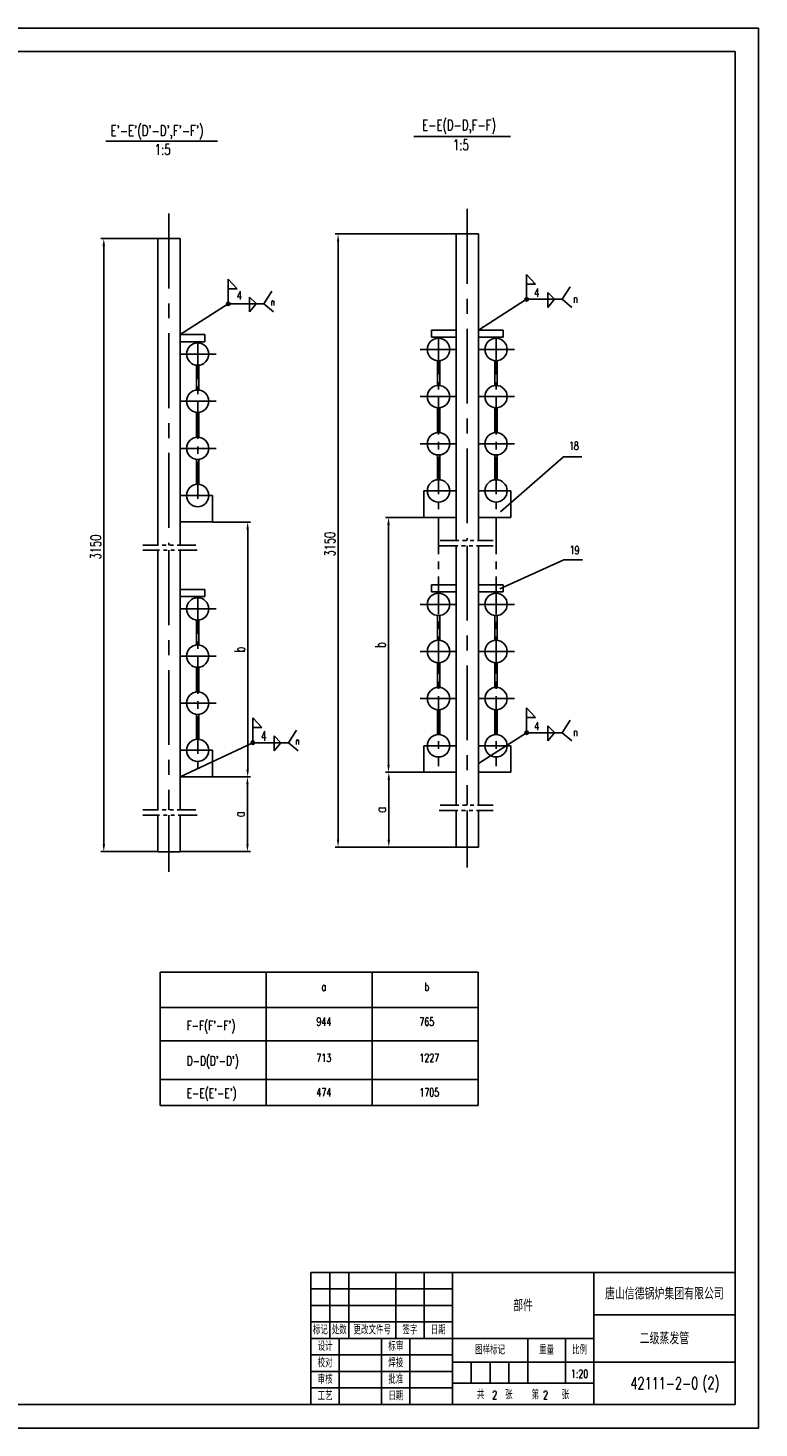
# Model space of a CAD drawing. Header units: millimetres. Extents: x 0 to 23783, y 0 to 11880.
# Tile 4 of 4: x 17578 to 23783, y 0 to 11880. Entities that reach past the tile are written whole.
import ezdxf
from ezdxf.enums import TextEntityAlignment as Align

# ---------------------------------------------------------------- set-up
doc = ezdxf.new("R2010")
doc.units = ezdxf.units.MM
doc.linetypes.add('CENTER', pattern=[50.8, 31.75, -6.35, 6.35, -6.35])
doc.linetypes.add('PHANTOM', pattern=[63.5, 31.75, -6.35, 6.35, -6.35, 6.35, -6.35])
doc.layers.get('Defpoints').update_dxf_attribs({"color": 5})
for name, color, linetype in [('双点画线', 6, 'PHANTOM'), ('文本', 4, 'Continuous'), ('标注', 4, 'Continuous'), ('点画线', 2, 'CENTER'), ('细实线', 4, 'Continuous')]:
    doc.layers.add(name, color=color, linetype=linetype)
doc.styles.get("Standard").update_dxf_attribs({"font": 'romans.shx', "width": 0.7, "bigfont": 'hzdx.shx'})
doc.dimstyles.get("Standard").update_dxf_attribs({"dimscale": 20, "dimtxt": 3.5, "dimasz": 2.5, "dimexe": 1, "dimexo": 0, "dimgap": 1, "dimtad": 1, "dimdec": 0, "dimzin": 12, "dimdsep": 46, "dimtxsty": 'Standard', "dimcen": 0, "dimclrt": 256, "dimadec": 1, "dimazin": 3, "dimtfac": 1, "dimtdec": 0, "dimtmove": 0, "dimatfit": 3, "dimfxl": 0, "dimlwd": -1, "dimlwe": -1, "dimarcsym": 0})
doc.dimstyles.new('STANDARD$0', dxfattribs={"dimscale": 25, "dimtxt": 3.5, "dimasz": 2.5, "dimexe": 1, "dimexo": 0, "dimgap": 1, "dimtad": 1, "dimdec": 0, "dimdsep": 46, "dimtxsty": 'Standard', "dimcen": 2.5, "dimclrd": 256, "dimclre": 256, "dimclrt": 256, "dimadec": 0, "dimazin": 0, "dimtfac": 10, "dimtdec": 0, "dimtmove": 0, "dimatfit": 3, "dimfxl": 0, "dimtolj": 1, "dimtzin": 0, "dimarcsym": 0})

# ---------------------------------------------------------------- blocks, each defined once
blk = doc.blocks.new('*D6')
at = {"layer": 'Defpoints', "color": 0}
for p in [(21212, 10132), (20210, 4929), (21212, 4929)]:
    blk.add_point(p, dxfattribs=at)
at = {"layer": '标注', "lineweight": -2}
for p, q in [((21212, 10132), (20185, 10132)), ((20210, 10070), (20210, 4992)), ((21212, 4929), (20185, 4929))]:
    blk.add_line(p, q, dxfattribs=at)
at = {"layer": '标注'}
for points in [[(20200, 10070), (20220, 10070), (20210, 10132)], [(20200, 4992), (20220, 4992), (20210, 4929)]]:
    blk.add_solid(points, dxfattribs=at)
at = {"layer": '标注', "insert": (20141, 7500), "char_height": 87.5, "attachment_point": 5, "rotation": 90}
blk.add_mtext('\\A1;3150', dxfattribs=at)
blk = doc.blocks.new('*D7')
at = {"layer": 'Defpoints', "color": 0, "ltscale": 20}
for p in [(18679, 10093), (18221, 4891), (18679, 4891)]:
    blk.add_point(p, dxfattribs=at)
at = {"layer": '标注', "lineweight": -2, "ltscale": 20}
for p, q in [((18679, 10093), (18196, 10093)), ((18221, 10031), (18221, 4953)), ((18679, 4891), (18196, 4891))]:
    blk.add_line(p, q, dxfattribs=at)
at = {"layer": '标注', "ltscale": 20}
for points in [[(18211, 10031), (18232, 10031), (18221, 10093)], [(18211, 4953), (18232, 4953), (18221, 4891)]]:
    blk.add_solid(points, dxfattribs=at)
at = {"layer": '标注', "ltscale": 20, "insert": (18153, 7476), "char_height": 87.5, "attachment_point": 5, "rotation": 90}
blk.add_mtext('\\A1;3150', dxfattribs=at)
blk = doc.blocks.new('*D8')
at = {"layer": 'Defpoints', "color": 0, "ltscale": 25}
for p in [(19144, 7688), (19443, 7688), (19144, 5525)]:
    blk.add_point(p, dxfattribs=at)
at = {"layer": '标注', "lineweight": -2, "ltscale": 25}
for p, q in [((19144, 7688), (19468, 7688)), ((19443, 5588), (19443, 7626)), ((19144, 5525), (19468, 5525))]:
    blk.add_line(p, q, dxfattribs=at)
at = {"layer": '标注', "ltscale": 25}
for points in [[(19432, 7626), (19453, 7626), (19443, 7688)], [(19432, 5588), (19453, 5588), (19443, 5525)]]:
    blk.add_solid(points, dxfattribs=at)
at = {"layer": '标注', "ltscale": 25, "insert": (19374, 6607), "char_height": 87.5, "attachment_point": 5, "rotation": 90}
blk.add_mtext('\\A1;b', dxfattribs=at)
blk = doc.blocks.new('*D9')
at = {"layer": 'Defpoints', "color": 0}
for p in [(20638, 7727), (20937, 7727), (20937, 5564)]:
    blk.add_point(p, dxfattribs=at)
at = {"layer": '标注', "lineweight": -2}
for p, q in [((20937, 7727), (20613, 7727)), ((20638, 5627), (20638, 7664)), ((20937, 5564), (20613, 5564))]:
    blk.add_line(p, q, dxfattribs=at)
at = {"layer": '标注'}
for points in [[(20628, 7664), (20649, 7664), (20638, 7727)], [(20628, 5627), (20649, 5627), (20638, 5564)]]:
    blk.add_solid(points, dxfattribs=at)
at = {"layer": '标注', "insert": (20569, 6645), "char_height": 87.5, "attachment_point": 5, "rotation": 90}
blk.add_mtext('\\A1;b', dxfattribs=at)
blk = doc.blocks.new('*D10')
at = {"layer": 'Defpoints', "color": 0, "ltscale": 25}
for p in [(18869, 5525), (19441, 5525), (18869, 4891)]:
    blk.add_point(p, dxfattribs=at)
at = {"layer": '标注', "lineweight": -2, "ltscale": 25}
for p, q in [((18869, 5525), (19466, 5525)), ((19441, 4953), (19441, 5463)), ((18869, 4891), (19466, 4891))]:
    blk.add_line(p, q, dxfattribs=at)
at = {"layer": '标注', "ltscale": 25}
for points in [[(19430, 5463), (19451, 5463), (19441, 5525)], [(19430, 4953), (19451, 4953), (19441, 4891)]]:
    blk.add_solid(points, dxfattribs=at)
at = {"layer": '标注', "ltscale": 25, "insert": (19372, 5208), "char_height": 87.5, "attachment_point": 5, "rotation": 90}
blk.add_mtext('\\A1;a', dxfattribs=at)
blk = doc.blocks.new('*D11')
at = {"layer": 'Defpoints', "color": 0}
for p in [(20641, 5564), (21212, 5564), (21212, 4929)]:
    blk.add_point(p, dxfattribs=at)
at = {"layer": '标注', "lineweight": -2}
for p, q in [((21212, 5564), (20616, 5564)), ((20641, 4992), (20641, 5502)), ((21212, 4929), (20616, 4929))]:
    blk.add_line(p, q, dxfattribs=at)
at = {"layer": '标注'}
for points in [[(20630, 5502), (20651, 5502), (20641, 5564)], [(20630, 4992), (20651, 4992), (20641, 4929)]]:
    blk.add_solid(points, dxfattribs=at)
at = {"layer": '标注', "insert": (20572, 5247), "char_height": 87.5, "attachment_point": 5, "rotation": 90}
blk.add_mtext('\\A1;a', dxfattribs=at)

msp = doc.modelspace()

# ---------------------------------------------------------------- linework, layer by layer
for p, q in [((23580, 11680), (500, 11680)), ((23580, 200), (23580, 11680)), ((19980, 1320), (23580, 1320)), ((19980, 200), (19980, 1320)), ((21180, 1320), (21180, 200)), ((22380, 1320), (22380, 200)), ((22380, 960), (23580, 960)), ((19980, 760), (22380, 760)), ((22380, 560), (23580, 560)), ((500, 200), (23580, 200)), ((19980, 200), (23580, 200)), ((19980, 200), (23580, 200))]:
    msp.add_line(p, q)
at = {"ltscale": 20}
for p, q in [((21211.9, 10132.2), (21211.9, 7530.7)), ((21401.9, 10132.2), (21401.9, 8412.1)), ((21401.9, 10132.2), (21401.9, 7530.7)), ((18679.2, 10093.4), (18679.2, 8373.3)), ((18679.2, 10093.4), (18679.2, 7492)), ((18869.2, 10093.4), (18869.2, 7492)), ((18869.2, 9278.1), (19079.2, 9278.1)), ((19079.2, 9278.1), (19079.2, 9218.1)), ((21211.9, 9316.8), (21001.9, 9316.8)), ((21001.9, 9316.8), (21001.9, 9256.8)), ((21401.9, 9316.8), (21611.9, 9316.8)), ((21611.9, 9316.8), (21611.9, 9256.8)), ((18869.2, 9218.1), (19079.2, 9218.1)), ((21211.9, 9256.8), (21001.9, 9256.8)), ((21401.9, 9256.8), (21611.9, 9256.8)), ((21211.9, 7486.6), (21211.9, 5283.9)), ((21401.9, 7486.6), (21401.9, 5283.9)), ((18679.2, 7447.9), (18679.2, 5245.2)), ((18869.2, 7447.9), (18869.2, 5245.2)), ((21211.9, 7154.2), (21001.9, 7154.2)), ((21001.9, 7154.2), (21001.9, 7094.2)), ((21401.9, 7154.2), (21611.9, 7154.2)), ((21611.9, 7154.2), (21611.9, 7094.2)), ((18869.2, 7115.5), (19079.2, 7115.5)), ((18869.2, 7055.5), (19079.2, 7055.5)), ((19079.2, 7115.5), (19079.2, 7055.5)), ((21211.9, 7094.2), (21001.9, 7094.2)), ((21401.9, 7094.2), (21611.9, 7094.2)), ((21211.9, 5239.8), (21211.9, 4929.3)), ((21401.9, 5239.8), (21401.9, 4929.3)), ((18679.2, 5201.1), (18679.2, 4890.5)), ((18869.2, 5201.1), (18869.2, 4890.5))]:
    msp.add_line(p, q, dxfattribs=at)
at = {"ltscale": 25}
for p, q in [((21211.9, 10132.2), (21401.9, 10132.2)), ((18869.2, 10093.4), (18679.2, 10093.4)), ((19008.2, 8618.6), (19008.2, 8407.5)), ((19028.2, 8618.6), (19028.2, 8407.5)), ((21052.9, 8657.3), (21052.9, 8446.3)), ((21072.9, 8657.3), (21072.9, 8446.3)), ((21540.9, 8657.3), (21540.9, 8446.3)), ((21560.9, 8657.3), (21560.9, 8446.3)), ((19008.2, 8218.6), (19008.2, 8007.5)), ((19028.2, 8218.6), (19028.2, 8007.5)), ((21052.9, 8257.3), (21052.9, 8046.3)), ((21072.9, 8257.3), (21072.9, 8046.3)), ((21540.9, 8257.3), (21540.9, 8046.3)), ((21560.9, 8257.3), (21560.9, 8046.3)), ((18923.2, 7913.1), (18869.2, 7913.1)), ((19144.2, 7913.1), (19113.2, 7913.1)), ((19144.2, 7688.1), (19144.2, 7913.1)), ((20936.9, 7726.8), (20936.9, 7951.8)), ((20936.9, 7951.8), (20967.9, 7951.8)), ((21157.9, 7951.8), (21211.9, 7951.8)), ((21455.9, 7951.8), (21401.9, 7951.8)), ((21676.9, 7951.8), (21645.9, 7951.8)), ((21676.9, 7726.8), (21676.9, 7951.8)), ((21211.9, 7726.8), (20936.9, 7726.8)), ((21401.9, 7726.8), (21676.9, 7726.8)), ((18869.2, 7688.1), (19144.2, 7688.1)), ((19008.2, 6456), (19008.2, 6244.9)), ((19028.2, 6456), (19028.2, 6244.9)), ((21052.9, 6494.7), (21052.9, 6283.7)), ((21072.9, 6494.7), (21072.9, 6283.7)), ((21540.9, 6494.7), (21540.9, 6283.7)), ((21560.9, 6494.7), (21560.9, 6283.7)), ((21052.9, 6094.7), (21052.9, 5883.7)), ((21072.9, 6094.7), (21072.9, 5883.7)), ((21540.9, 6094.7), (21540.9, 5883.7)), ((21560.9, 6094.7), (21560.9, 5883.7)), ((19008.2, 6056), (19008.2, 5844.9)), ((19028.2, 6056), (19028.2, 5844.9)), ((18923.2, 5750.5), (18869.2, 5750.5)), ((19144.2, 5750.5), (19113.2, 5750.5)), ((19144.2, 5525.5), (19144.2, 5750.5)), ((20936.9, 5564.2), (20936.9, 5789.2)), ((20936.9, 5789.2), (20967.9, 5789.2)), ((21157.9, 5789.2), (21211.9, 5789.2)), ((21455.9, 5789.2), (21401.9, 5789.2)), ((21676.9, 5789.2), (21645.9, 5789.2)), ((21676.9, 5564.2), (21676.9, 5789.2)), ((18869.2, 5525.5), (19144.2, 5525.5)), ((21211.9, 5564.2), (20936.9, 5564.2)), ((21401.9, 5564.2), (21676.9, 5564.2)), ((18869.2, 4890.5), (18679.2, 4890.5)), ((21211.9, 4929.3), (21401.9, 4929.3))]:
    msp.add_line(p, q, dxfattribs=at)
at = {"ltscale": 10}
for p, q in [((21052.9, 9057.3), (21052.9, 8846.3)), ((21072.9, 9057.3), (21072.9, 8846.3)), ((21540.9, 9057.3), (21540.9, 8846.3)), ((21560.9, 9057.3), (21560.9, 8846.3)), ((19008.2, 9018.6), (19008.2, 8807.5)), ((19028.2, 9018.6), (19028.2, 8807.5)), ((21052.9, 6894.7), (21052.9, 6683.7)), ((21072.9, 6894.7), (21072.9, 6683.7)), ((21540.9, 6894.7), (21540.9, 6683.7)), ((21560.9, 6894.7), (21560.9, 6683.7)), ((19008.2, 6856), (19008.2, 6644.9)), ((19028.2, 6856), (19028.2, 6644.9))]:
    msp.add_line(p, q, dxfattribs=at)
at = {"linetype": 'Continuous'}
msp.add_line((23580, 1320), (23580, 200), dxfattribs=at)
at = {"ltscale": 25}
for centre in [(19018.2, 9113.1), (21062.9, 9151.8), (21550.9, 9151.8), (19018.2, 8713.1), (21062.9, 8751.8), (21550.9, 8751.8), (21062.9, 8351.8), (21550.9, 8351.8), (19018.2, 8313.1), (19018.2, 7913.1), (21062.9, 7951.8), (21550.9, 7951.8), (19018.2, 6950.5), (21062.9, 6989.2), (21550.9, 6989.2), (21062.9, 6589.2), (21550.9, 6589.2), (19018.2, 6550.5), (19018.2, 6150.5), (21062.9, 6189.2), (21550.9, 6189.2), (19018.2, 5750.5), (21062.9, 5789.2), (21550.9, 5789.2)]:
    msp.add_circle(centre, 95, dxfattribs=at)
at = {"layer": '双点画线', "ltscale": 5}
for p, q in [((19003.9, 7492), (18553.5, 7492)), ((21068.3, 7486.6), (21527.5, 7486.6)), ((21077.1, 7530.7), (21527.5, 7530.7)), ((19012.8, 7447.9), (18553.5, 7447.9)), ((19003.9, 5245.2), (18553.5, 5245.2)), ((21068.3, 5239.8), (21527.5, 5239.8)), ((21077.1, 5283.9), (21527.5, 5283.9)), ((19012.8, 5201.1), (18553.5, 5201.1))]:
    msp.add_line(p, q, dxfattribs=at)
at = {"layer": '标注', "ltscale": 20}
for p, q in [((19277.8, 9539.2), (19277.8, 9749.5)), ((19277.8, 9539.2), (19277.8, 9749.5)), ((19277.8, 9749.5), (19353.2, 9667.9)), ((21810.5, 9577.9), (21810.5, 9788.2)), ((21810.5, 9577.9), (21810.5, 9788.2)), ((21810.5, 9788.2), (21885.9, 9706.6)), ((19353.2, 9667.9), (19277.8, 9667.9)), ((19579.5, 9539.2), (19648.6, 9645.9)), ((21885.9, 9706.6), (21810.5, 9706.6)), ((22112.2, 9577.9), (22181.3, 9684.6)), ((19277.8, 9539.2), (19579.5, 9539.2)), ((19579.5, 9539.2), (19661.2, 9470.1)), ((21810.5, 9577.9), (22112.2, 9577.9)), ((22112.2, 9577.9), (22193.8, 9508.9)), ((21810.5, 5900.2), (21810.5, 6110.5)), ((21810.5, 5900.2), (21810.5, 6110.5)), ((21810.5, 6110.5), (21885.9, 6028.9)), ((19486.8, 5815.1), (19486.8, 6025.4)), ((19486.8, 5815.1), (19486.8, 6025.4)), ((19486.8, 6025.4), (19562.3, 5943.8)), ((19562.3, 5943.8), (19486.8, 5943.8)), ((21885.9, 6028.9), (21810.5, 6028.9)), ((22112.2, 5900.2), (22181.3, 6007)), ((19788.5, 5815.1), (19857.6, 5921.8)), ((21810.5, 5900.2), (22112.2, 5900.2)), ((22112.2, 5900.2), (22193.8, 5831.2)), ((19486.8, 5815.1), (19788.5, 5815.1)), ((19788.5, 5815.1), (19870.2, 5746.1)), ((18700.6, 3867.1), (21398.6, 3867.1)), ((18700.6, 3867.1), (18700.6, 2736.6)), ((19599.6, 3867.1), (19599.6, 2736.6)), ((20499.6, 3867.1), (20499.6, 2736.6)), ((21398.6, 3867.1), (21398.6, 2736.6)), ((18700.6, 3567.8), (21398.6, 3567.8)), ((18700.6, 3284), (21398.6, 3284)), ((18700.6, 2957.1), (21398.6, 2957.1)), ((18700.6, 2736.6), (21398.6, 2736.6))]:
    msp.add_line(p, q, dxfattribs=at)
at = {"layer": '标注'}
for p, q in [((21587.9, 7775.1), (22122.8, 8241.8)), ((22122.8, 8241.8), (22278.5, 8241.8)), ((21581.8, 7120.9), (22127, 7365.7)), ((22127, 7365.7), (22286.3, 7365.7))]:
    msp.add_line(p, q, dxfattribs=at)
at = {"layer": '标注', "ltscale": 20}
for centre in [(19277.8, 9539.2), (21810.5, 9577.9), (19486.8, 5815.1), (21810.5, 5900.2)]:
    msp.add_circle(centre, 15, dxfattribs=at)
at = {"layer": '点画线', "ltscale": 20}
for p, q in [((21306.9, 10344.3), (21306.9, 7530.7)), ((18774.2, 10305.6), (18774.2, 7492)), ((21306.9, 7486.6), (21306.9, 5283.9)), ((18774.2, 7447.9), (18774.2, 5245.2)), ((21306.9, 5239.8), (21306.9, 4757.6)), ((18774.2, 5201.1), (18774.2, 4718.9))]:
    msp.add_line(p, q, dxfattribs=at)
at = {"layer": '点画线', "ltscale": 10}
for p, q in [((19018.2, 9218.1), (19018.2, 7818.1)), ((21062.9, 9256.8), (21062.9, 5615.7)), ((21550.9, 9256.8), (21550.9, 5615.7)), ((19018.2, 7055.5), (19018.2, 5577))]:
    msp.add_line(p, q, dxfattribs=at)
at = {"layer": '点画线', "ltscale": 25}
for p, q in [((21211.9, 9151.8), (20907.1, 9151.8)), ((21401.9, 9151.8), (21706.6, 9151.8)), ((18869.2, 9113.1), (19173.9, 9113.1)), ((18869.2, 8713.1), (19173.9, 8713.1)), ((21211.9, 8751.8), (20907.1, 8751.8)), ((21401.9, 8751.8), (21706.6, 8751.8)), ((21211.9, 8351.8), (20907.1, 8351.8)), ((21401.9, 8351.8), (21706.6, 8351.8)), ((18869.2, 8313.1), (19173.9, 8313.1)), ((18923.2, 7913.1), (19113.2, 7913.1)), ((18923.2, 7913.1), (19113.2, 7913.1)), ((21157.9, 7951.8), (20967.9, 7951.8)), ((21157.9, 7951.8), (20967.9, 7951.8)), ((21455.9, 7951.8), (21645.9, 7951.8)), ((21455.9, 7951.8), (21645.9, 7951.8)), ((18869.2, 6950.5), (19173.9, 6950.5)), ((21211.9, 6989.2), (20907.1, 6989.2)), ((21401.9, 6989.2), (21706.6, 6989.2)), ((18869.2, 6550.5), (19173.9, 6550.5)), ((21211.9, 6589.2), (20907.1, 6589.2)), ((21401.9, 6589.2), (21706.6, 6589.2)), ((21211.9, 6189.2), (20907.1, 6189.2)), ((21401.9, 6189.2), (21706.6, 6189.2)), ((18869.2, 6150.5), (19173.9, 6150.5)), ((18923.2, 5750.5), (19113.2, 5750.5)), ((21157.9, 5789.2), (20967.9, 5789.2)), ((21455.9, 5789.2), (21645.9, 5789.2))]:
    msp.add_line(p, q, dxfattribs=at)
at = {"layer": '细实线'}
for p, q in [((23780, 11880), (0, 11880)), ((23780, 0), (23780, 11880)), ((20140, 1320), (20140, 760)), ((20300, 1320), (20300, 760)), ((20700, 1320), (20700, 760)), ((20940, 1320), (20940, 760)), ((19980, 1180), (21180, 1180)), ((19980, 1040), (21180, 1040)), ((19980, 900), (21180, 900)), ((20220, 760), (20220, 200)), ((20580, 760), (20580, 200)), ((20820, 760), (20820, 200)), ((21820, 760), (21820, 380)), ((22140, 760), (22140, 380)), ((19980, 620), (21180, 620)), ((19980, 480), (21180, 480)), ((22380, 560), (21180, 560)), ((21340, 560), (21340, 380)), ((21500, 560), (21500, 380)), ((21660, 560), (21660, 380)), ((21180, 380), (22380, 380)), ((19980, 340), (21180, 340)), ((0, 0), (23780, 0))]:
    msp.add_line(p, q, dxfattribs=at)
at = {"layer": '细实线', "ltscale": 20}
for p, q in [((20853.9, 10959.2), (21673.9, 10959.2)), ((18237.8, 10920.5), (19187.7, 10920.5)), ((21990.1, 9635.8), (21990.1, 9509.3)), ((21990.1, 9635.8), (22048.9, 9577.1)), ((19457.5, 9597.1), (19516.2, 9538.4)), ((19457.5, 9597.1), (19457.5, 9470.6)), ((19515.4, 9539.2), (19457.5, 9470.6)), ((22048.1, 9577.9), (21990.1, 9509.3)), ((21990.1, 5958.2), (21990.1, 5831.7)), ((21990.1, 5958.2), (22048.9, 5899.4)), ((19666.5, 5873), (19725.2, 5814.3)), ((19666.5, 5873), (19666.5, 5746.5)), ((22048.1, 5900.2), (21990.1, 5831.7)), ((19724.4, 5815.1), (19666.5, 5746.5))]:
    msp.add_line(p, q, dxfattribs=at)

# ---------------------------------------------------------------- texts
at = {"layer": 'Defpoints', "width": 0.7}
msp.add_text('(2)', height=100, dxfattribs=at).set_placement((23303.1, 333.5))
at = {"layer": '文本', "ltscale": 20, "width": 0.7}
for s, p in [("E'-E'(D'-D',F'-F')", (18278.4, 10964.1)), ('E-E(D-D,F-F)', (20923.3, 11011.3)), ('1:5', (21184.8, 10842.8)), ('1:5', (18653.6, 10804.1))]:
    msp.add_text(s, height=90, dxfattribs=at).set_placement(p)
at = {"layer": '文本', "width": 0.7}
for s, height, p in [('部件', 100, (21780, 1040)), ('二级蒸发管', 100, (22980, 760)), ('1:20', 70, (22260, 460)), ('42111-2-0', 100, (22980, 380)), ('共  2  张    第 2   张', 70, (21780, 280))]:
    msp.add_text(s, height=height, dxfattribs=at).set_placement(p, align=Align.MIDDLE_CENTER)
at = {"layer": '文本', "attachment_point": 5}
for s, insert, char_height, width in [('唐山信德锅炉集团有限公司', (22980, 1140), 100, 1200), ('标记', (20060, 830), 70, 160), ('处数', (20220, 830), 70, 160), ('更改文件号', (20500, 830), 70, 400), ('签字', (20820, 830), 70, 240), ('日期', (21060, 830), 70, 240), ('设计', (20100, 690), 70, 240), ('标审', (20700, 690), 70, 240), ('图样标记', (21500, 660), 70, 633.2), ('重量', (21980, 660), 70, 320), ('比例', (22260, 660), 70, 240), ('校对', (20100, 550), 70, 240), ('焊接', (20700, 550), 70, 240), ('审核', (20100, 410), 70, 240), ('批准', (20700, 410), 70, 240), ('工艺', (20100, 270), 70, 240), ('日期', (20700, 270), 70, 240)]:
    msp.add_mtext(s, dxfattribs=dict(at, insert=insert, char_height=char_height, width=width))
at = {"layer": '标注', "ltscale": 20, "width": 0.7}
for height, p in [(70, (19351.1, 9576.3)), (80, (19555.5, 5832.5))]:
    msp.add_text('4', height=height, rotation=360, dxfattribs=at).set_placement(p)
for s, height, p in [('4', 70, (21875.1, 9598.4)), ('n', 70, (22204.4, 9547.7)), ('4', 70, (21875.1, 5920.7)), ('n', 70, (22204.4, 5870)), ('a', 70, (20069.5, 3709.8)), ('b', 70, (20943.3, 3709.8)), ("F-F(F'-F')", 80, (18924.8, 3375.1)), ('944', 70, (20026.4, 3413)), ('765', 70, (20900.2, 3413)), ("D-D(D'-D')", 80, (18924.8, 3075.7)), ('713', 70, (20026.4, 3105.8)), ('1227', 70, (20900.2, 3105.8)), ("E-E(E'-E')", 80, (18924.8, 2802)), ('474', 70, (20026.4, 2813.3)), ('1705', 70, (20900.2, 2813.3))]:
    msp.add_text(s, height=height, dxfattribs=at).set_placement(p)
at = {"layer": '标注', "ltscale": 20, "text_generation_flag": 2, "width": 0.7}
for p in [(19672.7, 9524.6), (19881.7, 5800.5)]:
    msp.add_text('n', height=60, dxfattribs=at).set_placement(p)
at = {"layer": '标注', "width": 0.7}
for s, p in [('18', (22169.9, 8299.2)), ('19', (22176, 7414.6))]:
    msp.add_text(s, height=70, dxfattribs=at).set_placement(p)

# ---------------------------------------------------------------- dimensions: what is measured, and where the dimension line sits
at = {"layer": '标注', "ltscale": 25}
dim = msp.add_linear_dim(base=(20210, 4929.3), p1=(21211.9, 10132.2), p2=(21211.9, 4929.3), angle=90, text='3150', dimstyle='STANDARD$0', dxfattribs=at)
dim.commit()
dim.dimension.update_dxf_attribs({"geometry": '*D6', "text_midpoint": (20210, 7500.2), "dimtype": 160})
at = {"layer": '标注', "ltscale": 20}
dim = msp.add_linear_dim(base=(18221.4, 4890.5), p1=(18679.2, 10093.4), p2=(18679.2, 4890.5), angle=90, text='3150', dimstyle='STANDARD$0', dxfattribs=at)
dim.commit()
dim.dimension.update_dxf_attribs({"geometry": '*D7', "text_midpoint": (18221.4, 7475.7), "dimtype": 160})
at = {"layer": '标注', "ltscale": 25}
for base, p1, p2, text, picture, middle in [((20638.1, 7726.8), (20936.9, 5564.2), (20936.9, 7726.8), 'b', '*D9', (20569.4, 6645.5)), ((19442.9, 7688.1), (19144.2, 5525.5), (19144.2, 7688.1), 'b', '*D8', (19374.2, 6606.8)), ((19440.5, 5525.5), (18869.2, 4890.5), (18869.2, 5525.5), 'a', '*D10', (19371.8, 5208)), ((20640.5, 5564.2), (21211.9, 4929.3), (21211.9, 5564.2), 'a', '*D11', (20571.8, 5246.7))]:
    dim = msp.add_linear_dim(base=base, p1=p1, p2=p2, angle=90, text=text, dimstyle='STANDARD$0', dxfattribs=at)
    dim.commit()
    dim.dimension.update_dxf_attribs({"geometry": picture, "text_midpoint": middle})

# ---------------------------------------------------------------- leaders
at = {"layer": '标注', "ltscale": 20}
for points in [[(18869.2, 9278.1), (19277.8, 9539.2)], [(21401.9, 9316.8), (21810.5, 9577.9)], [(21401.9, 5639.1), (21810.5, 5900.2)], [(18869.2, 5525.5), (19486.8, 5815.1)]]:
    msp.add_leader(points, dimstyle='Standard', override={"dimgap": 1, "dimtad": 0}, dxfattribs=at)

doc.saveas('drawing.dxf')
